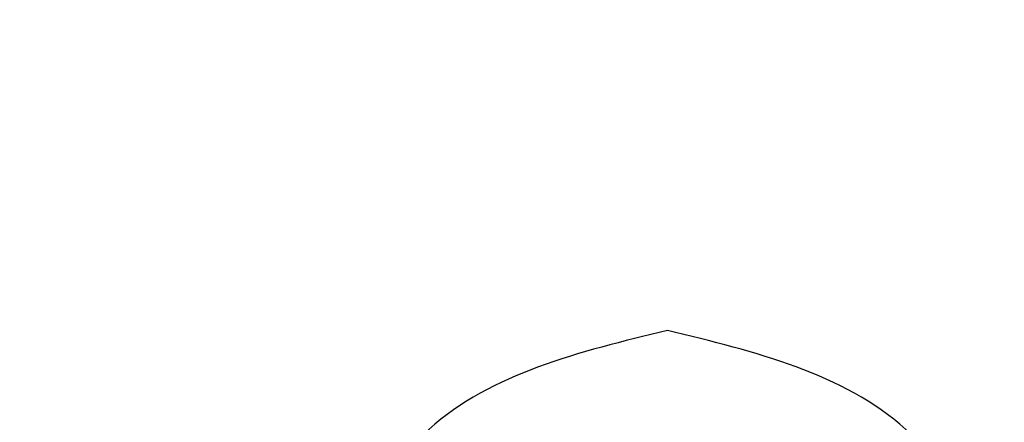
# Model space of a CAD drawing. Header units: inches. Extents: x -832 to -627, y -264 to 26.
# Tile 5 of 23: x -772.205 to -771.571, y -55.119 to -54.86. Entities that reach past the tile are written whole.
import ezdxf

# ---------------------------------------------------------------- set-up
doc = ezdxf.new("R2010")
doc.units = ezdxf.units.IN

# ---------------------------------------------------------------- blocks, each defined once
blk = doc.blocks.new('MEMBRANA__2', base_point=(-797.2500010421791, -81.75000026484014))
at = {"color": 7, "linetype": 'Continuous'}
for points in [[(-772.219693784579, -55.42816791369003), (-772.220831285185, -55.42689118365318), (-772.2219996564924, -55.42557657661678), (-772.2231985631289, -55.42422427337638), (-772.224427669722, -55.42283445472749), (-772.2256866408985, -55.42140730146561), (-772.2269751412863, -55.41994299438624), (-772.2282928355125, -55.41844171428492), (-772.2296393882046, -55.41690364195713), (-772.23101446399, -55.41532895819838), (-772.2324177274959, -55.41371784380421), (-772.2338488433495, -55.4120704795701), (-772.2353074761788, -55.4103870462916), (-772.2367932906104, -55.40866772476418), (-772.2383059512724, -55.40691269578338), (-772.2398451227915, -55.40512214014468), (-772.2414104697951, -55.40329623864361), (-772.2430016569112, -55.40143517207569), (-772.244618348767, -55.39953912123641), (-772.2462602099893, -55.3976082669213), (-772.2479269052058, -55.39564278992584), (-772.2496180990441, -55.39364287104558), (-772.2513334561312, -55.39160869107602), (-772.2530726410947, -55.38954043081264), (-772.2548353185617, -55.38743827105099), (-772.2566211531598, -55.38530239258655), (-772.2584298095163, -55.38313297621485), (-772.2602609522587, -55.3809302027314), (-772.262114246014, -55.37869425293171), (-772.2639893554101, -55.37642530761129), (-772.2658859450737, -55.37412354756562), (-772.2678036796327, -55.37178915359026), (-772.2697422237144, -55.3694223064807), (-772.2717012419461, -55.36702318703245), (-772.2736803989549, -55.36459197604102), (-772.2756793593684, -55.36212885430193), (-772.277697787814, -55.35963400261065), (-772.279735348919, -55.35710760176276), (-772.2817917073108, -55.35454983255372), (-772.2838665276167, -55.35196087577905), (-772.2859594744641, -55.34934091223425), (-772.2880702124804, -55.34669012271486), (-772.2901984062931, -55.34400868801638), (-772.2923437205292, -55.34129678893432), (-772.2945058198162, -55.33855460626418), (-772.2966843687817, -55.33578232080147), (-772.2988790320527, -55.33298011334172), (-772.301089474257, -55.33014816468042), (-772.3033153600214, -55.3272866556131), (-772.3055563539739, -55.32439576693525), (-772.3078121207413, -55.32147567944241), (-772.3100823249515, -55.31852657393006), (-772.3123666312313, -55.31554863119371), (-772.3146647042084, -55.31254203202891), (-772.3169762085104, -55.30950695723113), (-772.3193008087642, -55.3064435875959), (-772.3216381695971, -55.30335210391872), (-772.3239879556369, -55.30023268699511), (-772.3263498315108, -55.29708551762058), (-772.328723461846, -55.29391077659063), (-772.33110851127, -55.29070864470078), (-772.3335046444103, -55.28747930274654), (-772.3359115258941, -55.28422293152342), (-772.3383288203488, -55.28093971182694), (-772.3407561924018, -55.27762982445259), (-772.3431933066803, -55.2742934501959), (-772.3456398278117, -55.27093076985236), (-772.3480954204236, -55.2675419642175), (-772.3505597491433, -55.26412721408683), (-772.3530324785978, -55.26068670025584), (-772.355513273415, -55.25722060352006), (-772.3580017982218, -55.253729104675), (-772.3604977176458, -55.25021238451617), (-772.3630006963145, -55.24667062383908), (-772.365510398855, -55.24310400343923), (-772.3680264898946, -55.23951270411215), (-772.3705486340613, -55.23589690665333), (-772.3730764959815, -55.23225679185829), (-772.3756097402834, -55.22859254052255), (-772.3781480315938, -55.22490433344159), (-772.3806910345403, -55.22119235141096), (-772.3832384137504, -55.21745677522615), (-772.3857898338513, -55.21369778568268), (-772.3883449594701, -55.20991556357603), (-772.3909034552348, -55.20611028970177), (-772.3934649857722, -55.20228214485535), (-772.3960292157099, -55.19843130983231), (-772.3985958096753, -55.19455796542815), (-772.4011644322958, -55.19066229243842), (-772.4037347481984, -55.18674447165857), (-772.4063064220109, -55.18280468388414), (-772.4088791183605, -55.17884310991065), (-772.4114525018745, -55.1748599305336), (-772.4140262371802, -55.1708553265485), (-772.4165999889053, -55.16682947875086), (-772.4191734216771, -55.1627825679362), (-772.4217462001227, -55.15871477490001), (-772.4243179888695, -55.15462628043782), (-772.4268884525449, -55.15051726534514), (-772.4294572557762, -55.14638791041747), (-772.4320240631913, -55.14223839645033), (-772.4345885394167, -55.13806890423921), (-772.4371503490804, -55.13387961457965), (-772.4397091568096, -55.12967070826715), (-772.4422646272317, -55.12544236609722), (-772.4448164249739, -55.12119476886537), (-772.4473642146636, -55.1169280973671), (-772.4499076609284, -55.11264253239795), (-772.4524464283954, -55.10833825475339), (-772.4549801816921, -55.10401544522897), (-772.4575085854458, -55.09967428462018), (-772.4600313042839, -55.09531495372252), (-772.4625480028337, -55.09093763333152), (-772.4650583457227, -55.08654250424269), (-772.4675619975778, -55.08212974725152), (-772.4700586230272, -55.07769954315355), (-772.4725478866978, -55.07325207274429), (-772.4750294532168, -55.06878751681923), (-772.4775029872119, -55.06430605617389), (-772.4799681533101, -55.05980787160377), (-772.482424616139, -55.05529314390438), (-772.4848720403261, -55.05076205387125), (-772.4873100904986, -55.04621478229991), (-772.4897384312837, -55.0416515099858), (-772.4921567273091, -55.0370724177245), (-772.4945646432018, -55.03247768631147), (-772.4969618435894, -55.02786749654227), (-772.4993479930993, -55.02324202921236), (-772.5017227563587, -55.01860146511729), (-772.5040857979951, -55.01394598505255), (-772.506436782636, -55.00927576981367), (-772.5087753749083, -55.00459100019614), (-772.5111012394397, -54.99989185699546), (-772.5134140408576, -54.99517852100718), (-772.5157134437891, -54.99045117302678), (-772.5179991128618, -54.98570999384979), (-772.5202707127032, -54.98095516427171), (-772.5225279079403, -54.97618686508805), (-772.5247703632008, -54.97140527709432), (-772.5269977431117, -54.96661058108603), (-772.5292097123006, -54.96180295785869), (-772.5314059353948, -54.95698258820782), (-772.5335860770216, -54.95214965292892), (-772.5357498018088, -54.94730433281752), (-772.5378967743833, -54.94244680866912), (-772.5400266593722, -54.9375772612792), (-772.5421391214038, -54.93269587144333), (-772.5442338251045, -54.92780281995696), (-772.5463104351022, -54.92289828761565), (-772.5483686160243, -54.91798245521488), (-772.5504080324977, -54.91305550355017), (-772.5524283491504, -54.90811761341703), (-772.5544292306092, -54.90316896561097), (-772.5564103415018, -54.8982097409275), (-772.5583713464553, -54.89324012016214), (-772.5603119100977, -54.88826028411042), (-772.5622316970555, -54.8832704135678), (-772.5641303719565, -54.87827068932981), (-772.5660075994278, -54.87326129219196), (-772.5678630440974, -54.86824240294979), (-772.569696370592, -54.86321420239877), (-772.5715072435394, -54.85817687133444), (-772.5732953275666, -54.85313059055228), (-772.5750602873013, -54.84807554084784), (-772.5768017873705, -54.8430119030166), (-772.578519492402, -54.8379398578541), (-772.5802130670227, -54.8328595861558), (-772.5818821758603, -54.82777126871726), (-772.5835264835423, -54.82267508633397), (-772.5851456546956, -54.81757121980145), (-772.5867393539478, -54.8124598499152), (-772.5883072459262, -54.80734115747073), (-772.5898489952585, -54.80221532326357), (-772.5913642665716, -54.7970825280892), (-772.5928527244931, -54.79194295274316), (-772.5943140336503, -54.78679677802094), (-772.5957478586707, -54.78164418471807), (-772.5971538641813, -54.77648535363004), (-772.5985317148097, -54.77132046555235), (-772.5998810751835, -54.76614970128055), (-772.6012016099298, -54.76097324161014), (-772.6024929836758, -54.75579126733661), (-772.6037548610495, -54.7506039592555), (-772.6049869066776, -54.74541149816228), (-772.6061887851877, -54.74021406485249), (-772.6073601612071, -54.73501184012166), (-772.6085006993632, -54.72980500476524), (-772.6096100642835, -54.72459373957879), (-772.6106879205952, -54.71937822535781), (-772.6117339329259, -54.71415864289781), (-772.6127477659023, -54.70893517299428), (-772.6137290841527, -54.70370799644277), (-772.6146775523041, -54.69847729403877), (-772.6155928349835, -54.69324324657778), (-772.6164378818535, -54.68822806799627), (-772.6172518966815, -54.68320914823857), (-772.6180345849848, -54.6781856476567), (-772.6187856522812, -54.67315672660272), (-772.6195048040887, -54.66812154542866), (-772.6201917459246, -54.66307926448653), (-772.6208461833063, -54.65802904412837), (-772.621467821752, -54.65297004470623), (-772.6220563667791, -54.64790142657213), (-772.6226115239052, -54.64282235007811), (-772.6231329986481, -54.6377319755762), (-772.6236204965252, -54.63262946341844), (-772.624073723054, -54.62751397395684), (-772.6244923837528, -54.62238466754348), (-772.6248761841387, -54.61724070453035), (-772.6252248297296, -54.61208124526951), (-772.6255380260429, -54.60690545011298), (-772.6258154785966, -54.60171247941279), (-772.626056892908, -54.59650149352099), (-772.6262619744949, -54.59127165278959), (-772.626430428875, -54.58602211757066), (-772.6265619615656, -54.5807520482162), (-772.6266562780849, -54.57546060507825), (-772.62671308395, -54.57014694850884), (-772.626732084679, -54.56481023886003), (-772.6267130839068, -54.56043244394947), (-772.6266562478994, -54.55606375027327), (-772.6265618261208, -54.55170462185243), (-772.6264300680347, -54.54735552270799), (-772.6262612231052, -54.543016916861), (-772.6260555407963, -54.53868926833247), (-772.6258132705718, -54.53437304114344), (-772.6255346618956, -54.53006869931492), (-772.625219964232, -54.52577670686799), (-772.6248694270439, -54.52149752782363), (-772.6244832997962, -54.51723162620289), (-772.6240618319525, -54.51297946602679), (-772.6236052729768, -54.50874151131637), (-772.6231138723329, -54.50451822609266), (-772.6225878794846, -54.50031007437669), (-772.6220275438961, -54.4961175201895), (-772.6214331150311, -54.4919410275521), (-772.6208048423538, -54.48778106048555), (-772.6201429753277, -54.48363808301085), (-772.619447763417, -54.47951255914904), (-772.6187194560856, -54.47540495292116), (-772.6179583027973, -54.47131572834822), (-772.6171645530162, -54.46724534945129), (-772.6163384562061, -54.46319428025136), (-772.615480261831, -54.45916298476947), (-772.6145902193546, -54.45515192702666), (-772.613668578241, -54.45116157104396), (-772.612715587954, -54.44719238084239), (-772.611731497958, -54.443244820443), (-772.6107165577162, -54.4393193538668), (-772.6096710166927, -54.43541644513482), (-772.6084636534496, -54.43107123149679), (-772.6072185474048, -54.42675482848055), (-772.6059360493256, -54.42246715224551), (-772.6046165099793, -54.41820811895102), (-772.6032602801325, -54.41397764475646), (-772.6018677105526, -54.40977564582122), (-772.6004391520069, -54.40560203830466), (-772.5989749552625, -54.40145673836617), (-772.5974754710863, -54.39733966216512), (-772.5959410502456, -54.39325072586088), (-772.5943720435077, -54.38918984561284), (-772.5927688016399, -54.38515693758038), (-772.5911316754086, -54.38115191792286), (-772.5894610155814, -54.37717470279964), (-772.5877571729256, -54.37322520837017), (-772.586020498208, -54.36930335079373), (-772.5842513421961, -54.36540904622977), (-772.5824500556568, -54.36154221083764), (-772.580616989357, -54.35770276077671), (-772.5787524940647, -54.35389061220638), (-772.5768569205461, -54.350105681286), (-772.5749306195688, -54.34634788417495), (-772.5729739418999, -54.34261713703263), (-772.5709872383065, -54.33891335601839), (-772.568970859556, -54.33523645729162), (-772.5669251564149, -54.33158635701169), (-772.5648504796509, -54.32796297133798), (-772.562747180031, -54.32436621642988), (-772.5606156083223, -54.32079600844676), (-772.5584561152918, -54.31725226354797), (-772.5562690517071, -54.31373489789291), (-772.5540547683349, -54.31024382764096), (-772.5518136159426, -54.30677896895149), (-772.5495459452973, -54.30334023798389), (-772.547252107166, -54.29992755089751), (-772.5449324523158, -54.29654082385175), (-772.542587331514, -54.29317997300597), (-772.5402170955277, -54.28984491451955), (-772.537822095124, -54.28653556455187), (-772.5354026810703, -54.28325183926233), (-772.5329592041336, -54.27999365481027), (-772.5304920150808, -54.27676092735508), (-772.5280014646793, -54.27355357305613), (-772.5254879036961, -54.27037150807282), (-772.5229516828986, -54.26721464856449), (-772.5203931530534, -54.26408291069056), (-772.5178126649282, -54.26097621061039), (-772.5152105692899, -54.25789446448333), (-772.5125872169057, -54.25483758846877), (-772.5099429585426, -54.25180549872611), (-772.5072781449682, -54.24879811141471), (-772.5045931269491, -54.24581534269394), (-772.5018882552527, -54.2428571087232), (-772.4991638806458, -54.23992332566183), (-772.4964203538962, -54.23701390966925), (-772.4936580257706, -54.2341287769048), (-772.490877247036, -54.23126784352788), (-772.48807836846, -54.22843102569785), (-772.4852617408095, -54.2256182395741), (-772.4824277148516, -54.22282940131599), (-772.4795766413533, -54.22006442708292), (-772.4767088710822, -54.21732323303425), (-772.473824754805, -54.21460573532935), (-772.4709246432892, -54.21191185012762), (-772.4680088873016, -54.20924149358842), (-772.4650778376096, -54.20659458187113), (-772.4621318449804, -54.20397103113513), (-772.4591712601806, -54.2013707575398), (-772.456196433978, -54.1987936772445), (-772.4532077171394, -54.19623970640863), (-772.450205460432, -54.19370876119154), (-772.447190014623, -54.19120075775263), (-772.4441617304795, -54.18871561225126), (-772.4411209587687, -54.18625324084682), (-772.4380680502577, -54.18381355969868), (-772.4350033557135, -54.18139648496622), (-772.4319272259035, -54.17900193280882), (-772.4288400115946, -54.17662981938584), (-772.4257420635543, -54.17428006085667), (-772.4226337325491, -54.17195257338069), (-772.419515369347, -54.16964727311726), (-772.4163873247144, -54.16736407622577), (-772.4132499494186, -54.16510289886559), (-772.410103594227, -54.16286365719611), (-772.4069486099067, -54.1606462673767), (-772.4037853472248, -54.15845064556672), (-772.4006141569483, -54.15627670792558), (-772.3974353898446, -54.15412437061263), (-772.3942493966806, -54.15199354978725), (-772.3910565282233, -54.14988416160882), (-772.3878571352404, -54.14779612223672), (-772.3846515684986, -54.14572934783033), (-772.3814401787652, -54.14368375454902), (-772.378223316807, -54.14165925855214), (-772.3750013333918, -54.13965577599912), (-772.3717745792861, -54.13767322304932), (-772.3685434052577, -54.1357115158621), (-772.3653081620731, -54.13377057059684), (-772.3620692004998, -54.13185030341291), (-772.3588268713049, -54.12995063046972), (-772.3555815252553, -54.12807146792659), (-772.3523335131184, -54.12621273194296), (-772.3490831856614, -54.12437433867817), (-772.3458308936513, -54.1225562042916), (-772.3425769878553, -54.12075824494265), (-772.3393218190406, -54.11898037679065), (-772.3360657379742, -54.11722251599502), (-772.3328090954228, -54.11548457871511), (-772.3295522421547, -54.11376648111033), (-772.3262955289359, -54.11206813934), (-772.3230393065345, -54.11038946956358), (-772.3197839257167, -54.10873038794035), (-772.3165297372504, -54.10709081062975), (-772.3132770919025, -54.10547065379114), (-772.31002634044, -54.1038698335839), (-772.30677783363, -54.10228826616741), (-772.30353192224, -54.10072586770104), (-772.3002889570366, -54.09918255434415), (-772.2970492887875, -54.09765824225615), (-772.2938132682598, -54.09615284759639), (-772.2905812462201, -54.09466628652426), (-772.2873535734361, -54.09319847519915), (-772.2841306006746, -54.09174932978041), (-772.2809126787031, -54.09031876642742), (-772.2777001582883, -54.08890670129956), (-772.2744933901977, -54.08751305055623), (-772.2712927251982, -54.08613773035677), (-772.2680985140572, -54.08478065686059), (-772.2649111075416, -54.08344174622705), (-772.2617308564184, -54.08212091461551), (-772.2585581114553, -54.08081807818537), (-772.255393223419, -54.07953315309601), (-772.2522365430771, -54.07826605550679), (-772.2490884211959, -54.07701670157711), (-772.2459492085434, -54.07578500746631), (-772.242819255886, -54.07457088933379), (-772.2396989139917, -54.07337426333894), (-772.2365885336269, -54.0721950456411), (-772.233488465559, -54.07103315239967), (-772.2303990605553, -54.06988849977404), (-772.2273206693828, -54.06876100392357), (-772.2242536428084, -54.06765058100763), (-772.2211983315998, -54.06655714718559), (-772.2181550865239, -54.06548061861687), (-772.2151242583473, -54.06442091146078), (-772.212106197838, -54.06337794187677), (-772.2091012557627, -54.06235162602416), (-772.2061097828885, -54.06134188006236), (-772.2031321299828, -54.06034862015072), (-772.2001686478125, -54.05937176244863), (-772.1972196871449, -54.05841122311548), (-772.194285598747, -54.05746691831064), (-772.191366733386, -54.05653876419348), (-772.1884634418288, -54.05562667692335), (-772.1855760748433, -54.05473057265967), (-772.1827049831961, -54.05385036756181), (-772.179850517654, -54.05298597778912), (-772.1770130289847, -54.052137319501), (-772.1741928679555, -54.05130430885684), (-772.1713903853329, -54.05048686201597), (-772.1686059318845, -54.04968489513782), (-772.1658398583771, -54.04889832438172), (-772.163092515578, -54.04812706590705), (-772.1603642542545, -54.04737103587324), (-772.1576554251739, -54.04663015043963), (-772.1549663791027, -54.04590432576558), (-772.1522974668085, -54.04519347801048), (-772.1496490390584, -54.04449752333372), (-772.1470214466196, -54.04381637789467), (-772.144415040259, -54.0431499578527), (-772.141830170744, -54.0424981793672), (-772.1392671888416, -54.04186095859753), (-772.1367264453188, -54.04123821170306), (-772.1342082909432, -54.0406298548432), (-772.1317130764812, -54.04003580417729), (-772.1292411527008, -54.03945597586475), (-772.1267928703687, -54.0388902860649), (-772.124368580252, -54.03833865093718), (-772.1219686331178, -54.0378009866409), (-772.1195933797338, -54.0372772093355), (-772.1172431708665, -54.03676723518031), (-772.1149183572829, -54.03627098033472), (-772.1126192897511, -54.03578836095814), (-772.110346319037, -54.03531929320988), (-772.1080997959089, -54.03486369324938), (-772.1058800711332, -54.03442147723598), (-772.1036874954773, -54.03399256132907), (-772.1015224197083, -54.03357686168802), (-772.0993851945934, -54.03317429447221), (-772.0972761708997, -54.03278477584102), (-772.0951956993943, -54.03240822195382), (-772.0931441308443, -54.03204454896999), (-772.091121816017, -54.03169367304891), (-772.0891291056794, -54.03135551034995), (-772.0871663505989, -54.0310299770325), (-772.0852339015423, -54.03071698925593), (-772.0833321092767, -54.0304164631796), (-772.0814613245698, -54.03012831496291), (-772.0796218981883, -54.02985246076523), (-772.0778141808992, -54.02958881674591), (-772.0760385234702, -54.02933729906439), (-772.074295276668, -54.02909782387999), (-772.0725847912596, -54.02887030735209), (-772.0709074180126, -54.02865466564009), (-772.0692635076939, -54.02845081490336), (-772.0676534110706, -54.02825867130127), (-772.0660774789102, -54.02807815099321), (-772.0645360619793, -54.02790917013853), (-772.0630295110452, -54.02775164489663), (-772.0615581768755, -54.02760549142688), (-772.0601224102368, -54.02747062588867), (-772.0587225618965, -54.02734696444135), (-772.0573589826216, -54.02723442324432), (-772.0566107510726, -54.02717621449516), (-772.0558713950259, -54.02712145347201), (-772.0551383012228, -54.0270701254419), (-772.0544088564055, -54.02702221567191), (-772.0536804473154, -54.02697770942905), (-772.052950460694, -54.0269365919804), (-772.0522162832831, -54.02689884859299), (-772.0514753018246, -54.02686446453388), (-772.0507249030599, -54.02683342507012), (-772.0499624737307, -54.02680571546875), (-772.0491854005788, -54.02678132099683), (-772.0483910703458, -54.0267602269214), (-772.0475768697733, -54.02674241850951), (-772.0467401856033, -54.02672788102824), (-772.045878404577, -54.02671659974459), (-772.0449889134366, -54.02670855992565), (-772.0440690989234, -54.02670374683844), (-772.0431163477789, -54.02670214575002), (-772.0429533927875, -54.02670272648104), (-772.0427570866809, -54.02670446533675), (-772.0425291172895, -54.02670735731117), (-772.0422711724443, -54.02671139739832), (-772.0419849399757, -54.02671658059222), (-772.041672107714, -54.02672290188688), (-772.0413343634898, -54.0267303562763), (-772.0409733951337, -54.02673893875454), (-772.0405908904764, -54.0267486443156), (-772.0401885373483, -54.02675946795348), (-772.0397680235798, -54.02677140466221), (-772.0393310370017, -54.0267844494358), (-772.0388792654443, -54.02679859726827), (-772.0384143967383, -54.02681384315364), (-772.037938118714, -54.0268301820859), (-772.0374521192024, -54.02684760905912), (-772.0369580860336, -54.02686611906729), (-772.036457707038, -54.02688570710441), (-772.0359526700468, -54.0269063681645), (-772.0354446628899, -54.0269280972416), (-772.0349353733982, -54.0269508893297), (-772.0326568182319, -54.02706595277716), (-772.0303867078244, -54.02720181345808), (-772.0281253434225, -54.02735802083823), (-772.025873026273, -54.02753412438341), (-772.0236300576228, -54.02772967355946), (-772.0213967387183, -54.02794421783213), (-772.0191733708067, -54.02817730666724), (-772.0169602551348, -54.0284284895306), (-772.0147576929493, -54.02869731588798), (-772.012565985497, -54.02898333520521), (-772.0103854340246, -54.02928609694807), (-772.0082163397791, -54.02960515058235), (-772.006059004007, -54.02994004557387), (-772.0039137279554, -54.03029033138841), (-772.001780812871, -54.03065555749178), (-771.9996605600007, -54.03103527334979), (-771.9975532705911, -54.03142902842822), (-771.995459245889, -54.03183637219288), (-771.9933787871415, -54.03225685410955), (-771.991312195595, -54.03269002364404), (-771.9892597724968, -54.03313543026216), (-771.9872218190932, -54.0335926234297), (-771.9851986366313, -54.03406115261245), (-771.9831905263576, -54.03454056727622), (-771.9811977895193, -54.03503041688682), (-771.979220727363, -54.03553025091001), (-771.9772596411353, -54.03603961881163), (-771.9753148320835, -54.03655807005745), (-771.973386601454, -54.03708515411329), (-771.9714752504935, -54.03762042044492), (-771.9695810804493, -54.03816341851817), (-771.9677043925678, -54.03871369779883), (-771.965845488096, -54.03927080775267), (-771.9640046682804, -54.03983429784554), (-771.9621822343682, -54.0404037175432), (-771.9603784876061, -54.04097861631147), (-771.9585937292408, -54.04155854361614), (-771.9568282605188, -54.042143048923), (-771.9550823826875, -54.04273168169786), (-771.9533563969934, -54.04332399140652), (-771.9516506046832, -54.04391952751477), (-771.9499653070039, -54.04451783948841), (-771.9483008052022, -54.04511847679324), (-771.946657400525, -54.04572098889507), (-771.9450353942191, -54.04632492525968), (-771.9434350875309, -54.04692983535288), (-771.9418567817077, -54.04753526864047), (-771.9403007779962, -54.04814077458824), (-771.9387673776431, -54.048745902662), (-771.937256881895, -54.04935020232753), (-771.9357695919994, -54.04995322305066), (-771.9343058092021, -54.05055451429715), (-771.9328658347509, -54.05115362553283), (-771.9314499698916, -54.05175010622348), (-771.9300585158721, -54.05234350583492), (-771.9286917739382, -54.05293337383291), (-771.9273500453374, -54.05351925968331), (-771.9260336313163, -54.05410071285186), (-771.9247428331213, -54.05467728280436), (-771.9234779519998, -54.05524851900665), (-771.9222392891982, -54.05581397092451), (-771.9210271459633, -54.05637318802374), (-771.9198418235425, -54.05692571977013), (-771.9186836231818, -54.05747111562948), (-771.9175528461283, -54.0580089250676), (-771.9164497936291, -54.05853869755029), (-771.9153747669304, -54.05905998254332), (-771.9143280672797, -54.05957232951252), (-771.9133099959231, -54.06007528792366), (-771.9123208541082, -54.06056840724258), (-771.9113609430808, -54.06105123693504), (-771.9104305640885, -54.06152332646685), (-771.9095300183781, -54.06198422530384), (-771.9086596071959, -54.06243348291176), (-771.9078196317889, -54.06287064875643), (-771.9070103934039, -54.06329527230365), (-771.9062321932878, -54.06370690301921), (-771.9054853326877, -54.06410509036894), (-771.9047701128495, -54.06448938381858), (-771.904086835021, -54.06485933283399), (-771.9034358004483, -54.06521448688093), (-771.9028173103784, -54.0655543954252), (-771.9022316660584, -54.06587860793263), (-771.9016791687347, -54.066186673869), (-771.9011601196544, -54.06647814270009), (-771.9006748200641, -54.06675256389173), (-771.9002235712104, -54.06700948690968), (-771.8998066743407, -54.06724846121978), (-771.8994244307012, -54.06746903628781), (-771.8990771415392, -54.06767076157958), (-771.8987651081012, -54.06785318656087), (-771.8984886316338, -54.06801586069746), (-771.8982480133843, -54.06815833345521), (-771.8980435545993, -54.06828015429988), (-771.8978755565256, -54.06838087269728), (-771.8977443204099, -54.06846003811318), (-771.8976501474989, -54.0685172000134), (-771.8975933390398, -54.06855190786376), (-771.897574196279, -54.06856371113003)], [(-771.7878507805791, -55.05954245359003), (-771.9413298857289, -55.12319012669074), (-772.004891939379, -55.27675180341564), (-771.941329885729, -55.43016986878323), (-771.7878507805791, -55.49379702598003)], [(-771.7878507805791, -55.49379702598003), (-771.6344578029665, -55.43016987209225), (-771.570981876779, -55.27675182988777), (-771.6344578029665, -55.12319012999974), (-771.7878507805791, -55.05954245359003)]]:
    blk.add_spline(points, degree=3, dxfattribs=at)
blk = doc.blocks.new('Scatola_Lae__3', base_point=(-798.4500010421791, -82.95000026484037))
blk.add_blockref('MEMBRANA__2', (-797.2500010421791, -81.75000026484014))
blk = doc.blocks.new('pannello_Comandi_a_muro__4', base_point=(-798.4500010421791, -82.95000026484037))
blk.add_blockref('Scatola_Lae__3', (-798.4500010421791, -82.95000026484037))
blk = doc.blocks.new('Davanti1', base_point=(-744.0000001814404, -43.99999999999))
blk.add_blockref('pannello_Comandi_a_muro__4', (-798.4500010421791, -82.95000026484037))

msp = doc.modelspace()

# ---------------------------------------------------------------- block references
msp.add_blockref('Davanti1', (-744.0000001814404, -43.99999999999))

doc.saveas('drawing.dxf')
